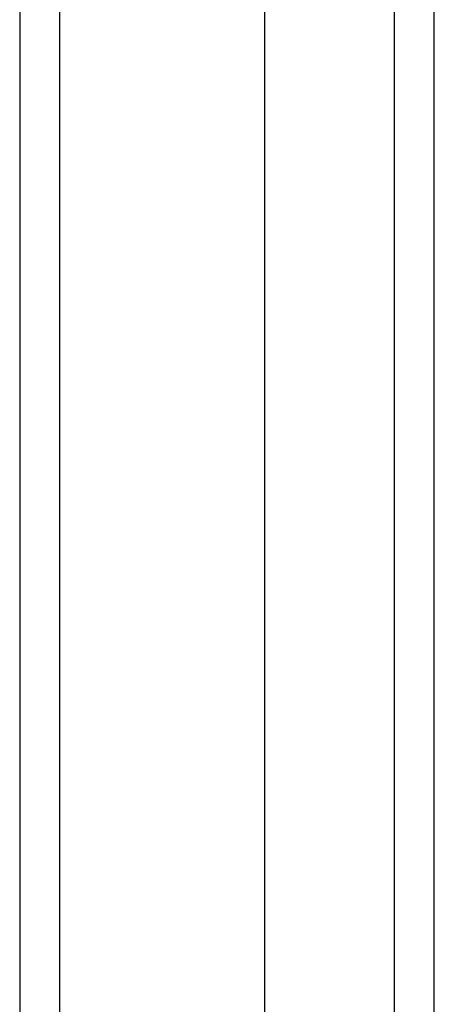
# Model space of a CAD drawing. Header units: inches. Extents: x 3 to 173, y 3 to 113.
# Tile 7 of 59: x 74.744 to 75.605, y 46.435 to 48.479. Entities that reach past the tile are written whole.
import ezdxf

# ---------------------------------------------------------------- set-up
doc = ezdxf.new("R2010")
doc.units = ezdxf.units.IN
doc.header["$LTSCALE"] = 10.4
doc.header["$MEASUREMENT"] = 0
doc.layers.add('Visible Edges(ANSI)', color=7, linetype='Continuous', lineweight=25)
doc.layers.add('Visible Tangent Edges(ANSI)', color=7, linetype='Continuous', lineweight=25)

msp = doc.modelspace()

# ---------------------------------------------------------------- linework, layer by layer
at = {"layer": 'Visible Edges(ANSI)'}
for p, q in [((74.74375, 74.0953), (74.74375, 44.43878)), ((75.25255, 45.24714), (75.25255, 73.28694)), ((75.6048, 45.24714), (75.6048, 73.28694))]:
    msp.add_line(p, q, dxfattribs=at)
at = {"layer": 'Visible Tangent Edges(ANSI)'}
for p, q in [((74.82726, 44.43878), (74.82726, 74.0953)), ((75.52129, 73.40126), (75.52129, 45.13281))]:
    msp.add_line(p, q, dxfattribs=at)

doc.saveas('drawing.dxf')
